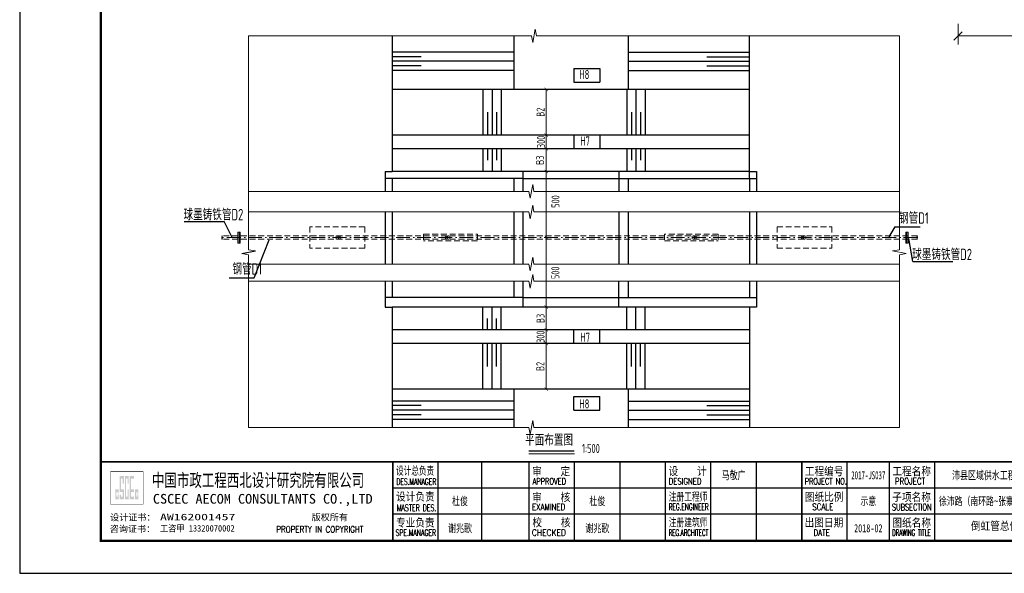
# Model space of a CAD drawing. Extents: x -493406 to 788281, y -294464 to -108123.
# Tile 5 of 8: x 451938 to 456247, y -289015 to -286592. Entities that reach past the tile are written whole.
import ezdxf
from ezdxf.enums import TextEntityAlignment as Align

# ---------------------------------------------------------------- set-up
doc = ezdxf.new("R2010")
doc.units = 0
for name, pattern in [('ACAD_ISO02W100', [15, 12, -3]), ('ACAD_ISO10W100', [18.5, 12, -3, 0.5, -3]), ('DASHED', [19.05, 12.7, -6.35])]:
    doc.linetypes.add(name, pattern=pattern)
doc.layers.add('GPSCOMMON', color=7, linetype='Continuous')
doc.layers.add('pp-com', color=7, linetype='Continuous')
for name, color, linetype, lineweight in [('SWJGYS01000', 24, 'Continuous', 0), ('标注', 4, 'Continuous', 13), ('河口线', 4, 'ACAD_ISO02W100', 70)]:
    doc.layers.add(name, color=color, linetype=linetype, lineweight=lineweight)
doc.styles.add('gpshz', font='tssdeng.shx', dxfattribs={"width": 0.7, "bigfont": 'tssdchn.shx'})
doc.styles.add('图签', font='txt', dxfattribs={"width": 0.66})
doc.styles.add('图签 1', font='romanc.shx', dxfattribs={"width": 0.8})
doc.styles.add('图签1', font='romanc.shx', dxfattribs={"width": 0.8})
doc.dimstyles.new('副本 (2) 1bi50', dxfattribs={"dimtxt": 35, "dimasz": 15, "dimexe": 15, "dimexo": 15, "dimgap": 0.01, "dimtad": 1, "dimdec": 0, "dimlfac": 5, "dimdsep": 46, "dimtxsty": 'gpshz', "dimblk": 'ARCHTICK', "dimcen": 2.5, "dimclrd": 256, "dimclre": 256, "dimclrt": 256, "dimadec": 0, "dimazin": 0, "dimtfac": 1, "dimtdec": 0, "dimtmove": 2, "dimatfit": 0, "dimfxl": 0, "dimlwd": -1, "dimlwe": -1, "dimarcsym": 0})

# ---------------------------------------------------------------- blocks, each defined once
blk = doc.blocks.new('_ArchTick')
at = {"color": 0, "linetype": 'ByBlock', "const_width": 0.15}
blk.add_lwpolyline([(-0.5, -0.5), (0.5, 0.5)], dxfattribs=at)
blk = doc.blocks.new('*D76')
at = {"layer": 'Defpoints', "color": 0}
for p in [(454242.5, -287096.6), (454242.5, -287156.6), (454242.5, -287156.6)]:
    blk.add_point(p, dxfattribs=at)
at = {"layer": '标注'}
for p, q in [((454227.5, -287096.6), (454227.5, -287096.6)), ((454242.5, -287096.6), (454242.5, -287156.6)), ((454227.5, -287156.6), (454227.5, -287156.6))]:
    blk.add_line(p, q, dxfattribs=at)
at = {"layer": '标注', "xscale": 15, "yscale": 15, "zscale": 15}
for p, rotation in [((454242.5, -287096.6), 90), ((454242.5, -287156.6), 270)]:
    blk.add_blockref('_ArchTick', p, dxfattribs=dict(at, rotation=rotation))
at = {"layer": '标注', "insert": (454219.5, -287126.6), "char_height": 35, "attachment_point": 5, "rotation": 90, "style": 'gpshz'}
blk.add_mtext('300', dxfattribs=at)
blk = doc.blocks.new('*U57')
at = {"linetype": 'Continuous'}
h = blk.add_hatch(color=0, dxfattribs=at)
h.paths.add_polyline_path([(30.15, 24.21), (30.15, 23.67), (29.79, 23.67), (29.79, 25.06), (30.15, 25.06), (30.15, 24.58), (30.49, 24.58), (30.49, 25.94), (29.45, 25.94), (29.45, 22.84), (30.49, 22.84), (30.49, 24.21)])
h.paths.add_polyline_path([(30.83, 24.21), (30.83, 22.84), (32.1, 22.84), (32.1, 25.94), (31.17, 25.94), (31.17, 29.16), (31.76, 29.16), (31.76, 27.64), (32.1, 27.64), (32.1, 29.98), (30.83, 29.98), (30.83, 25.06), (31.76, 25.06), (31.76, 23.67), (31.17, 23.67), (31.17, 24.21)])
h.paths.add_polyline_path([(33.25, 25.94), (33.25, 23.67), (32.78, 23.67), (32.78, 29.16), (33.25, 29.16), (33.25, 27.64), (33.59, 27.64), (33.59, 29.98), (32.44, 29.98), (32.44, 22.84), (33.59, 22.84), (33.59, 25.94)])
h.paths.add_polyline_path([(35.22, 29.98), (33.93, 29.98), (33.93, 22.84), (35.22, 22.84), (35.22, 23.67), (34.27, 23.67), (34.27, 25.06), (35.22, 25.06), (35.22, 25.94), (34.27, 25.94), (34.27, 29.16), (35.22, 29.16)])
h.paths.add_polyline_path([(36.25, 24.21), (36.25, 23.67), (35.9, 23.67), (35.9, 25.06), (36.25, 25.06), (36.25, 24.58), (36.59, 24.58), (36.59, 25.94), (35.56, 25.94), (35.56, 22.84), (36.59, 22.84), (36.59, 24.21)])
at = {"color": 0}
for p, q in [((129, 10.34), (129, 34.34)), ((142.36, 10.34), (142.36, 34.34)), ((157, 10.34), (157, 34.34)), ((171, 10.34), (171, 34.34)), ((185, 10.34), (185, 34.34)), ((199, 10.34), (199, 34.34)), ((213, 10.34), (213, 34.34)), ((227, 10.34), (227, 34.34)), ((255, 10.34), (255, 34.34)), ((268, 10.34), (268, 34.34)), ((282, 10.34), (282, 34.34)), ((115, 26.34), (330, 26.34)), ((115, 18.34), (327, 18.34))]:
    blk.add_line(p, q, dxfattribs=at)
blk.add_lwpolyline([(0, 0), (420, 0), (420, 297), (0, 297)], close=True, dxfattribs=at)
for points, const_width in [([(410, 10), (410, 287), (25, 287), (25, 10), (410, 10)], 0.75), ([(25, 34.34), (410, 34.34)], 0.5), ([(115, 10.34), (115, 34.34)], 0.5), ([(241, 10.34), (241, 34.34)], 0.5)]:
    blk.add_lwpolyline(points, dxfattribs=dict(at, const_width=const_width))
at = {"color": 0, "linetype": 'Continuous', "const_width": 0.107}
blk.add_lwpolyline([(28, 21.34), (38, 21.34), (38, 31.34), (28, 31.34)], close=True, dxfattribs=at)
at = {"color": 0, "linetype": 'Continuous'}
for s, height, style, width, p in [('中国市政工程西北设计研究院有限公司', 4, '图签', 0.74, (40.74, 26.71)), ('设计总负责', 2.5, '图签', 0.67, (115.98, 30.39)), ('审    定', 2.5, '图签', 0.85, (157.92, 30.22)), ('设    计', 2.5, '图签', 0.85, (199.94, 30.25)), ('工程编号', 2.5, '图签', 0.85, (241.94, 30.2)), ('工程名称', 2.5, '图签', 0.85, (268.91, 30.22)), ('DES.MANAGER', 2, '图签1', 0.55, (116.1, 27.26)), ('APPROVED', 2, '图签 1', 0.75, (158.02, 27.38)), ('DESIGNED', 2, '图签 1', 0.78, (199.99, 27.38)), ('PROJECT NO.', 2, '图签 1', 0.6, (241.93, 27.38)), ('PROJECT', 2, '图签 1', 0.8, (269.68, 27.39)), ('CSCEC AECOM CONSULTANTS CO.,LTD', 3, '图签', 1.07, (41.06, 21.47)), ('设计负责', 2.5, '图签', 0.85, (115.98, 22.4)), ('审    核', 2.5, '图签', 0.85, (157.92, 22.21)), ('注册工程师', 2.5, '图签', 0.68, (200, 22.38)), ('图纸比例', 2.5, '图签', 0.85, (241.94, 22.31)), ('子项名称', 2.5, '图签', 0.85, (268.88, 22.24)), ('MASTER DES.', 2, '图签1', 0.57, (116.21, 19.2)), ('EXAMINED', 2, '图签 1', 0.79, (157.88, 19.46)), ('REG.ENGINEER', 2, '图签 1', 0.53, (199.98, 19.5)), ('SCALE', 2, '图签 1', 0.8, (244.22, 19.48)), ('SUBSECTION', 2, '图签 1', 0.64, (268.76, 19.39)), ('专业负责', 2.5, '图签', 0.85, (115.95, 14.38)), ('校    核', 2.5, '图签', 0.85, (158, 14.42)), ('注册建筑师', 2.5, '图签', 0.68, (200.02, 14.45)), ('出图日期', 2.5, '图签', 0.85, (241.87, 14.4)), ('图纸名称', 2.5, '图签', 0.85, (268.91, 14.33)), ('PROPERTY IN COPYRIGHT', 2, '图签 1', 0.8, (79.11, 12.55)), ('SPE.MANAGER', 2, '图签 1', 0.56, (115.81, 11.53)), ('CHECKED', 2, '图签 1', 0.85, (157.85, 11.55)), ('REG.ARCHITECT', 2, '图签 1', 0.5, (199.98, 11.52)), ('DATE', 2, '图签 1', 0.8, (244.61, 11.52)), ('DRAWING TITLE', 2, '图签 1', 0.5, (268.86, 11.53))]:
    blk.add_text(s, height=height, dxfattribs=dict(at, style=style, width=width)).set_placement(p)
at = {"color": 0, "linetype": 'Continuous', "style": '图签'}
for s, p in [('设计证书：', (27.85, 16.24)), ('版权所有', (89.96, 16.29)), ('咨询证书：', (27.76, 12.7))]:
    blk.add_text(s, height=2, dxfattribs=at).set_placement(p)
at = {"color": 0, "linetype": 'Continuous', "style": '图签', "flags": 8}
for tag, width, p, p2 in [('设计总负责', 0.611046, (130.25, 28.99), (141.11, 28.99)), ('工程名称', 2.988281, (283.25, 28.99), (325.75, 28.99)), ('图纸编号', 2.575163, (345.13, 28.99), (381.76, 28.99)), ('子项名称', 2.988281, (283.25, 20.99), (325.75, 20.99))]:
    blk.add_attdef(tag, text='', height=2.5, dxfattribs=dict(at, width=width)).set_placement(p, p2, align=Align.FIT)
at = {"color": 0, "linetype": 'Continuous', "ltscale": 0.055, "style": '图签', "flags": 8}
for tag, width, p, p2 in [('审定', 1.617188, (172.25, 28.99), (183.75, 28.99)), ('设计', 1.617188, (214.25, 28.99), (225.75, 28.99)), ('工程编号', 0.738284, (256.25, 28.99), (266.75, 28.99)), ('版本', 1.530605, (397.87, 28.99), (408.75, 28.99)), ('设计负责', 0.763807, (130.25, 20.99), (141.11, 20.99)), ('审核', 1.617188, (172.25, 20.99), (183.75, 20.99)), ('注册工程师', 0.646875, (214.25, 20.99), (225.75, 20.99)), ('图纸比例', 0.738284, (256.25, 20.99), (266.75, 20.99)), ('专业负责', 0.763807, (130.25, 12.65), (141.11, 12.65)), ('校核', 1.617188, (172.25, 12.65), (183.75, 12.65)), ('注册建筑师', 0.646875, (214.25, 12.65), (225.75, 12.65)), ('出图日期', 0.738284, (256.25, 12.65), (266.75, 12.65))]:
    blk.add_attdef(tag, text='', height=2.5, dxfattribs=dict(at, width=width)).set_placement(p, p2, align=Align.FIT)
at = {"color": 0, "linetype": 'Continuous', "style": '图签'}
for tag, p, width in [('设计证书', (43.26, 16.37), 1.55), ('咨询证书', (43.26, 12.88), 0.9)]:
    blk.add_attdef(tag, p, '', height=2, dxfattribs=dict(at, width=width))
at = {"color": 0, "linetype": 'Continuous', "style": '图签', "width": 0.85}
for tag, height, p in [('图纸名称_1_1', 2.5, (305.02, 13.35)), ('图纸名称_2_1', 2.2, (305.02, 15.12)), ('图纸名称_2_2', 2.2, (305.02, 11.51))]:
    blk.add_attdef(tag, text='', height=height, dxfattribs=at).set_placement(p, align=Align.CENTER)
blk = doc.blocks.new('20180504.1600441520')
at = {"layer": 'GPSCOMMON'}
for p, q in [((453568.14, -286662.22, -1573.06), (453568.14, -287256.62, -1573.06)), ((454100.13, -286662.22, -423.94), (454100.13, -286896.62, -423.94)), ((454600.13, -286662.22, -423.94), (454600.13, -286896.62, -423.94)), ((455132.12, -287286.62, -423.94), (455132.12, -286662.22, -423.94)), ((454100.13, -286733.52, -484.95), (453568.14, -286733.52, -2501.3)), ((453695.13, -286753.52, -598.65), (453568.14, -286753.52, -2229.7)), ((454600.13, -286733.52, -736.07), (455132.12, -286733.52, -3172.83)), ((454945.13, -286753.52, -598.65), (455132.12, -286753.52, -3501.06)), ((454100.13, -286773.52, -484.95), (453568.14, -286773.52, -2501.3)), ((453695.13, -286793.52, -598.65), (453568.14, -286793.52, -2229.7)), ((454362.53, -286805.02, -423.94), (454362.53, -286865.02, -423.94)), ((454362.53, -286805.02, -423.94), (454476.53, -286805.02, -423.94)), ((454476.53, -286805.02, -423.94), (454476.53, -286865.02, -423.94)), ((454600.13, -286773.52, -736.07), (455132.12, -286773.52, -3172.83)), ((454945.13, -286793.52, -598.65), (455132.12, -286793.52, -3501.06)), ((454100.13, -286813.52, -484.95), (453568.14, -286813.52, -2501.3)), ((454600.13, -286813.52, -736.07), (455132.12, -286813.52, -3172.83)), ((454362.53, -286865.02, -423.94), (454476.53, -286865.02, -423.94)), ((453965.33, -286896.62, -423.94), (453965.33, -287096.62, -423.94)), ((454005.33, -286896.62, -423.94), (454005.33, -287096.62, -423.94)), ((454045.33, -286896.62, -423.94), (454045.33, -287096.62, -423.94)), ((454594.93, -286896.62, -423.94), (454594.93, -287096.62, -423.94)), ((454634.93, -286896.62, -423.94), (454634.93, -287096.62, -423.94)), ((454674.93, -286896.62, -423.94), (454674.93, -287096.62, -423.94)), ((453985.33, -286996.62, -423.94), (453985.33, -287096.62, -423.94)), ((454025.33, -286996.62, -423.94), (454025.33, -287096.62, -423.94)), ((454614.93, -286996.62, -423.94), (454614.93, -287096.62, -423.94)), ((454654.93, -286996.62, -423.94), (454654.93, -287096.62, -423.94)), ((454362.53, -287096.62, -423.94), (454362.53, -287156.62, -423.94)), ((454476.53, -287096.62, -423.94), (454476.53, -287156.62, -423.94)), ((453965.33, -287156.62, -423.94), (453965.33, -287256.62, -423.94)), ((453985.33, -287156.62, -423.94), (453985.33, -287206.62, -423.94)), ((454005.33, -287156.62, -423.94), (454005.33, -287256.62, -423.94)), ((454025.33, -287156.62, -423.94), (454025.33, -287206.62, -423.94)), ((454045.33, -287156.62, -423.94), (454045.33, -287256.62, -423.94)), ((454594.93, -287156.62, -423.94), (454594.93, -287256.62, -423.94)), ((454614.93, -287156.62, -423.94), (454614.93, -287206.62, -423.94)), ((454634.93, -287156.62, -423.94), (454634.93, -287256.62, -423.94)), ((454654.93, -287156.62, -423.94), (454654.93, -287206.62, -423.94)), ((454674.93, -287156.62, -423.94), (454674.93, -287256.62, -423.94)), ((453538.14, -287256.62, -2615), (453538.14, -287343.22, -2615)), ((453538.14, -287256.62, -2615), (453568.14, -287256.62, -423.94)), ((454140.13, -287256.62, -423.94), (454140.13, -287343.22, -423.94)), ((454560.13, -287256.62, -423.94), (454560.13, -287343.22, -423.94)), ((455132.12, -287256.62, -423.94), (455162.12, -287256.62, -423.94)), ((455162.12, -287256.62, -423.94), (455162.12, -287343.22, -423.94)), ((454140.13, -287286.62, -172.79), (453538.14, -287286.62, -2332.65)), ((453568.14, -287286.62, -2615), (453568.14, -287343.22, -2615)), ((454100.13, -287286.62, -423.94), (454100.13, -287343.22, -423.94)), ((454140.13, -287286.62, -172.79), (454560.13, -287286.62, -380.58)), ((454560.13, -287286.62, -380.58), (455162.12, -287286.62, -2990.78)), ((454600.13, -287286.62, -423.94), (454600.13, -287343.22, -423.94)), ((455132.12, -287286.62, -423.94), (455132.12, -287343.22, -423.94)), ((453538.14, -287433.48, -2615), (453538.14, -287661.32, -2615)), ((453568.14, -287433.48, -2615), (453568.14, -287661.32, -2615)), ((454100.13, -287433.48, -423.94), (454100.13, -287661.32, -423.94)), ((454140.13, -287433.48, -423.94), (454140.13, -287661.32, -423.94)), ((454560.13, -287433.48, -423.94), (454560.13, -287661.32, -423.94)), ((454600.13, -287433.48, -423.94), (454600.13, -287661.32, -423.94)), ((455132.12, -287433.48, -3035.42), (455132.12, -287661.32, -3035.42)), ((455162.12, -287433.48, -3035.42), (455162.12, -287661.32, -3035.42)), ((452658, -287475.82, -2016.35), (452832.37, -287475.82, -2016.35)), ((452867.87, -287545.52, -2440.29), (452832.37, -287475.82, -2016.35)), ((455768, -287498.86), (455741.26, -287541.97, -2843.56)), ((455768, -287498.86), (455878.5, -287498.86)), ((452964.86, -287721.92), (453030.46, -287555.52, -2479.54)), ((455846.44, -287650.2, -2016.35), (455829.29, -287549.07, -2855.73)), ((452910.42, -287615.31, -2016.35), (452969.99, -287604.21, -2016.35)), ((455846.44, -287650.2, -2016.35), (456020.81, -287650.2, -2016.35)), ((452854.36, -287721.92), (452964.86, -287721.92)), ((453538.14, -287736.78, -2615), (453538.14, -287849.62, -2615)), ((453568.14, -287736.78, -2615), (453568.14, -287808.18, -2615)), ((454100.13, -287736.78, -423.94), (454100.13, -287808.18, -423.94)), ((454140.13, -287736.78, -423.94), (454140.13, -287849.62, -423.94)), ((454559.07, -287736.78, -2714.73), (454559.07, -287849.62, -2714.73)), ((454600.13, -287736.78, -423.94), (454600.13, -287808.18, -423.94)), ((455132.12, -287736.78, -728.73), (455132.12, -287808.18, -728.73)), ((455132.12, -287736.78, -728.73), (455132.12, -287808.18, -728.73)), ((455162.12, -287736.78, -728.73), (455162.12, -287849.62, -728.73)), ((454140.13, -287808.18, -172.79), (453538.14, -287808.18, -2332.65)), ((454140.13, -287808.18, -172.79), (454559.07, -287808.18, -376)), ((454559.07, -287808.18, -376), (455162.12, -287808.18, -2990.78)), ((453538.14, -287849.62, -2615), (453568.14, -287849.62, -2448.35)), ((453568.14, -287849.62, -598.65), (453568.14, -288376.72, -598.65)), ((453965.33, -287949.62, -423.94), (453965.33, -287849.62, -423.94)), ((454005.33, -287949.62, -423.94), (454005.33, -287849.62, -423.94)), ((454045.33, -287949.62, -423.94), (454045.33, -287849.62, -423.94)), ((454594.93, -287949.62, -423.94), (454594.93, -287849.62, -423.94)), ((454634.93, -287949.62, -423.94), (454634.93, -287849.62, -423.94)), ((454674.93, -287949.62, -423.94), (454674.93, -287849.62, -423.94)), ((455132.12, -287849.62, -903.45), (455132.12, -288376.72, -903.45)), ((455162.12, -287849.62, -728.73), (455132.12, -287849.62, -728.73)), ((453985.33, -287949.62, -423.94), (453985.33, -287899.62, -423.94)), ((454025.33, -287949.62, -423.94), (454025.33, -287899.62, -423.94)), ((454362.53, -288009.62, -423.94), (454362.53, -287949.62, -423.94)), ((454476.53, -288009.62, -423.94), (454476.53, -287949.62, -423.94)), ((453965.33, -288209.62, -423.94), (453965.33, -288009.62, -423.94)), ((453985.33, -288109.62, -423.94), (453985.33, -288009.62, -423.94)), ((454005.33, -288209.62, -423.94), (454005.33, -288009.62, -423.94)), ((454025.33, -288109.62, -423.94), (454025.33, -288009.62, -423.94)), ((454045.33, -288209.62, -423.94), (454045.33, -288009.62, -423.94)), ((454594.93, -288209.62, -423.94), (454594.93, -288009.62, -423.94)), ((454614.93, -288109.62, -423.94), (454614.93, -288009.62, -423.94)), ((454634.93, -288209.62, -423.94), (454634.93, -288009.62, -423.94)), ((454654.93, -288109.62, -423.94), (454654.93, -288009.62, -423.94)), ((454674.93, -288209.62, -423.94), (454674.93, -288009.62, -423.94)), ((454100.13, -288209.62, -423.94), (454100.13, -288376.72, -423.94)), ((454600.13, -288209.62, -423.94), (454600.13, -288376.72, -423.94)), ((454100.13, -288261.42, -484.95), (453568.14, -288261.42, -2501.3)), ((454362.53, -288301.22, -423.94), (454362.53, -288241.22, -423.94)), ((454362.53, -288241.22, -423.94), (454476.53, -288241.22, -423.94)), ((454476.53, -288301.22, -423.94), (454476.53, -288241.22, -423.94)), ((454600.13, -288261.42, -736.07), (455132.12, -288261.42, -3172.83)), ((453695.13, -288281.42, -598.65), (453568.14, -288281.42, -2229.7)), ((454100.13, -288301.42, -484.95), (453568.14, -288301.42, -2501.3)), ((454362.53, -288301.22, -423.94), (454476.53, -288301.22, -423.94)), ((454600.13, -288301.42, -736.07), (455132.12, -288301.42, -3172.83)), ((454945.13, -288281.42, -598.65), (455132.12, -288281.42, -3501.06)), ((453695.13, -288321.42, -598.65), (453568.14, -288321.42, -2229.7)), ((454100.13, -288341.42, -484.95), (453568.14, -288341.42, -2501.3)), ((454600.13, -288341.42, -736.07), (455132.12, -288341.42, -3172.83)), ((454945.13, -288321.42, -598.65), (455132.12, -288321.42, -3501.06))]:
    blk.add_line(p, q, dxfattribs=at)
for centre, start, end in [((452830.62, -287541.97, -2440.29), 150, 210), ((452830.62, -287549.07, -2440.29), 150, 210), ((452818.32, -287549.07, -2440.29), 330, 30), ((455871.39, -287541.97, -2860.7), 150, 210), ((455859.09, -287541.97, -2860.7), 330, 30), ((455859.09, -287549.07, -2860.7), 330, 30)]:
    blk.add_arc(centre, 7.1, start, end, dxfattribs=at)
at = {"layer": 'SWJGYS01000', "color": 1, "linetype": 'Continuous', "lineweight": 30}
for p, q in [((455132.12, -286896.62, -2868.77), (453568.14, -286896.62, -2448.35)), ((455132.12, -287096.62, -2868.77), (453568.14, -287096.62, -2448.35)), ((455132.12, -287156.62, -2868.77), (453568.14, -287156.62, -2448.35)), ((455132.12, -287256.62, -2868.77), (453568.14, -287256.62, -2448.35)), ((455132.12, -287849.62, -2868.77), (453568.14, -287849.62, -2448.35)), ((455132.12, -287949.62, -2868.77), (453568.14, -287949.62, -2448.35)), ((455132.12, -288009.62, -2868.77), (453568.14, -288009.62, -2448.35)), ((455132.12, -288209.62, -2868.77), (453568.14, -288209.62, -2448.35))]:
    blk.add_line(p, q, dxfattribs=at)
at = {"layer": 'SWJGYS01000', "color": 1, "linetype": 'DASHED', "lineweight": 15, "ltscale": 2}
for p, q in [((453208.19, -287498.52, 2191.06), (453208.19, -287592.52, 2191.06)), ((453448.19, -287498.52, -2508.47), (453208.19, -287498.52, -2508.47)), ((453448.19, -287498.52, 2191.06), (453448.19, -287592.52, 2191.06)), ((453705.44, -287530.62, 2191.06), (453705.44, -287560.42, 2191.06)), ((453705.44, -287530.62, -8672.17), (453941.1, -287530.62, -7394.84)), ((453941.1, -287530.62, 2191.06), (453941.1, -287560.42, 2191.06)), ((454759.16, -287530.62, 2191.06), (454759.16, -287560.42, 2191.06)), ((454994.82, -287530.62, -8672.17), (454759.16, -287530.62, -7394.84)), ((454994.82, -287530.62, 2191.06), (454994.82, -287560.42, 2191.06)), ((455252.07, -287498.52, 2191.06), (455252.07, -287592.52, 2191.06)), ((455252.07, -287498.52, -2508.47), (455492.07, -287498.52, -2508.47)), ((455492.07, -287498.52, 2191.06), (455492.07, -287592.52, 2191.06)), ((455865.24, -287538.42, -2860.7), (452824.47, -287538.42, -2440.29)), ((455865.24, -287552.62, -2860.7), (452824.47, -287552.62, -2440.29)), ((453941.1, -287560.42, -7394.84), (453705.44, -287560.42, -8672.17)), ((454759.16, -287560.42, -7394.84), (454994.82, -287560.42, -8672.17)), ((453448.19, -287592.52, -2508.47), (453208.19, -287592.52, -2508.47)), ((455252.07, -287592.52, -2508.47), (455492.07, -287592.52, -2508.47))]:
    blk.add_line(p, q, dxfattribs=at)
at = {"layer": 'SWJGYS01000', "color": 1, "linetype": 'ACAD_ISO10W100', "lineweight": 15, "ltscale": 5}
for p, q in [((455865.24, -287545.52, -2860.7), (452824.47, -287545.52, -2440.29)), ((453322.53, -287538.42, -312.01), (453322.53, -287552.62, -312.01)), ((453819.73, -287552.62, -312.01), (453819.73, -287538.42, -312.01)), ((454880.53, -287552.62, -312.01), (454880.53, -287538.42, -312.01)), ((455377.73, -287538.42, -312.01), (455377.73, -287552.62, -312.01))]:
    blk.add_line(p, q, dxfattribs=at)
for centre, start, end in [((453326.67, -287545.52, 4694.14), 270, 90), ((453334.06, -287545.52, 4694.14), 270, 90), ((453808.2, -287545.52, 4694.14), 90, 270), ((453815.59, -287545.52, 4694.14), 90, 270), ((454884.67, -287545.52, 4694.14), 270, 90), ((454892.06, -287545.52, 4694.14), 270, 90), ((455366.2, -287545.52, 4694.14), 90, 270), ((455373.59, -287545.52, 4694.14), 90, 270)]:
    blk.add_arc(centre, 7.1, start, end, dxfattribs=at)
at = {"layer": '标注'}
for p, q in [((454183.06, -286692.01, -423.94), (454194.17, -286632.43, -423.94)), ((454199.73, -286662.22, -423.94), (454194.17, -286632.43, -423.94)), ((456044.14, -286610.28), (456044.14, -286700.22)), ((452940.21, -286662.22, -2440.29), (454177.51, -286662.22, -423.94)), ((452940.21, -287598.65, -2016.35), (452940.21, -286662.22, -2016.35)), ((454183.06, -286692.01, -423.94), (454177.51, -286662.22, -423.94)), ((454199.73, -286662.22, -423.94), (455787.45, -286662.22, -2860.7)), ((455787.45, -287598.65, -2436.76), (455787.45, -286662.22, -2436.76)), ((456044.14, -286662.72), (457694.14, -286662.72)), ((454242.53, -287096.62, -423.94), (454242.53, -286896.62, -423.94)), ((454242.53, -287156.62, -423.94), (454242.53, -287256.62, -423.94)), ((454242.53, -287256.62, -423.94), (454242.53, -287545.52, -423.94)), ((454171.96, -287373.01, -3038.95), (454183.06, -287313.43, -3038.95)), ((454188.62, -287343.22, -3038.95), (454183.06, -287313.43, -3038.95)), ((452940.21, -287343.22, -5667.72), (454166.4, -287343.22, -3038.95)), ((454171.96, -287373.01, -3038.95), (454166.4, -287343.22, -3038.95)), ((454188.62, -287343.22, -3038.95), (455787.45, -287343.22, -2520.45)), ((454171.96, -287463.26, -423.94), (454183.06, -287403.69, -423.94)), ((454188.62, -287433.48, -423.94), (454183.06, -287403.69, -423.94)), ((452940.21, -287433.48, -3052.71), (454166.4, -287433.48, -423.94)), ((454171.96, -287463.26, -423.94), (454166.4, -287433.48, -423.94)), ((454188.62, -287433.48, -423.94), (455787.45, -287433.48, 94.55)), ((452893.07, -287521.67, -4631.35), (452893.07, -287569.37, -4631.35)), ((452893.07, -287521.67, -4631.35), (452903.07, -287521.67, -4631.35)), ((452898.07, -287521.67, -4631.35), (452898.07, -287569.37, -4631.35)), ((452903.07, -287521.67, -4631.35), (452903.07, -287569.37, -4631.35)), ((455815.29, -287521.67, -5051.77), (455815.29, -287569.37, -5051.77)), ((455825.29, -287521.67, -5051.77), (455815.29, -287521.67, -5051.77)), ((455820.29, -287521.67, -5051.77), (455820.29, -287569.37, -5051.77)), ((455825.29, -287521.67, -5051.77), (455825.29, -287569.37, -5051.77)), ((452893.07, -287569.37, -4631.35), (452903.07, -287569.37, -4631.35)), ((454242.53, -287849.62, -423.94), (454242.53, -287545.52, -423.94)), ((455825.29, -287569.37, -5051.77), (455815.29, -287569.37, -5051.77)), ((452910.42, -287615.31, -2016.35), (452940.21, -287620.87, -2016.35)), ((452940.21, -287598.65, -2016.35), (452969.99, -287604.21, -2016.35)), ((452940.21, -288376.72, -2016.35), (452940.21, -287620.87, -2016.35)), ((455787.45, -287598.65, -2436.76), (455757.67, -287604.21, -2436.76)), ((455817.24, -287615.31, -2436.76), (455757.67, -287604.21, -2436.76)), ((455817.24, -287615.31, -2436.76), (455787.45, -287620.87, -2436.76)), ((455787.45, -288376.72, -2436.76), (455787.45, -287620.87, -2436.76)), ((452940.21, -287661.32, -1374.36), (454166.4, -287661.32, -3038.95)), ((454055.22, -287661.32, -3038.95), (454166.4, -287661.32, -3038.95)), ((454171.96, -287691.11, -3038.95), (454166.4, -287661.32, -3038.95)), ((454171.96, -287691.11, -3038.95), (454183.06, -287631.53, -3038.95)), ((454188.62, -287661.32, -3038.95), (454183.06, -287631.53, -3038.95)), ((454188.62, -287661.32, -3038.95), (455787.45, -287661.32, -2520.45)), ((454171.96, -287766.56, -423.94), (454183.06, -287706.99, -423.94)), ((454188.62, -287736.78, -423.94), (454183.06, -287706.99, -423.94)), ((452940.21, -287736.78, -3052.71), (454166.4, -287736.78, -423.94)), ((454171.96, -287766.56, -423.94), (454166.4, -287736.78, -423.94)), ((454188.62, -287736.78, -423.94), (455787.45, -287736.78, 94.55)), ((454242.53, -287949.62, -423.94), (454242.53, -287849.62, -423.94)), ((454242.53, -288009.62, -423.94), (454242.53, -287949.62, -423.94)), ((454242.53, -288009.62, -423.94), (454242.53, -288209.62, -423.94)), ((454171.96, -288406.51, -423.94), (454183.06, -288346.93, -423.94)), ((454188.62, -288376.72, -423.94), (454183.06, -288346.93, -423.94)), ((452940.21, -288376.72, -2440.29), (454166.4, -288376.72, -423.94)), ((454171.96, -288406.51, -423.94), (454166.4, -288376.72, -423.94)), ((454188.62, -288376.72, -423.94), (455787.45, -288376.72, -2860.7)), ((454165.95, -288492.07), (454365.3, -288492.07))]:
    blk.add_line(p, q, dxfattribs=at)
at = {"layer": '标注', "const_width": 5}
blk.add_lwpolyline([(454165.95, -288480.1), (454365.3, -288480.1)], dxfattribs=at)
at = {"layer": 'pp-com'}
ref = blk.add_blockref('*U57', (451938.3, -289015.44), dxfattribs=dict(at, xscale=14.2, yscale=14.2, zscale=14.2))
ref.add_attrib('咨询证书', '工咨甲 13320070002', (452552.55, -288832.59), dxfattribs={"layer": '0', "color": 0, "height": 28.4, "style": '图签', "width": 0.9})
ref.add_attrib('子项名称', '徐沛路（南环路~张寨镇）供水管道工程', dxfattribs={"layer": '0', "color": 0, "height": 35.5, "style": '图签', "width": 0.679241, "flags": 8}).set_placement((455960.45, -288717.4), (456563.95, -288717.4), align=Align.FIT)
ref.add_attrib('工程名称', '沛县区域供水工程（2018年度）', dxfattribs={"layer": '0', "color": 0, "height": 35.5, "style": '图签', "width": 0.7, "flags": 8}).set_placement((456262.2, -288603.8), align=Align.CENTER)
ref.add_attrib('出图日期', '2018-02', dxfattribs={"layer": '0', "color": 0, "height": 35.5, "style": '图签', "width": 0.7, "flags": 8}).set_placement((455651.6, -288835.81), align=Align.CENTER)
ref.add_attrib('图纸比例', '示意', dxfattribs={"layer": '0', "color": 0, "height": 35.5, "style": '图签', "width": 0.7, "flags": 8}).set_placement((455651.6, -288717.4), align=Align.CENTER)
ref.add_attrib('工程编号', '2017-JS037', dxfattribs={"layer": '0', "color": 0, "height": 35.5, "style": '图签', "width": 0.587346, "flags": 8}).set_placement((455577.05, -288603.8), (455726.15, -288603.8), align=Align.FIT)
ref.add_attrib('设计', '马敬广', dxfattribs={"layer": '0', "color": 0, "height": 35.5, "style": '图签', "width": 0.7, "flags": 8}).set_placement((455062.3, -288603.8), align=Align.CENTER)
ref.add_attrib('校核', '谢兆歌', dxfattribs={"layer": '0', "color": 0, "height": 35.5, "style": '图签', "width": 0.7, "flags": 8}).set_placement((454465.9, -288835.81), align=Align.CENTER)
ref.add_attrib('审核', '杜俊', dxfattribs={"layer": '0', "color": 0, "height": 35.5, "style": '图签', "width": 0.7, "flags": 8}).set_placement((454465.9, -288717.4), align=Align.CENTER)
ref.add_attrib('专业负责', '谢兆歌', dxfattribs={"layer": '0', "color": 0, "height": 35.5, "style": '图签', "width": 0.7, "flags": 8}).set_placement((453864.98, -288835.81), align=Align.CENTER)
ref.add_attrib('设计负责', '杜俊', dxfattribs={"layer": '0', "color": 0, "height": 35.5, "style": '图签', "width": 0.7, "flags": 8}).set_placement((453864.98, -288717.4), align=Align.CENTER)
ref.add_attrib('设计证书', 'AW162001457', (452552.55, -288782.96), dxfattribs={"layer": '0', "color": 0, "height": 28.4, "style": '图签', "width": 1.55})
ref.add_attrib('图纸名称_1_1', '倒虹管总体布置图', dxfattribs={"layer": '0', "color": 0, "height": 35.5, "style": '图签', "width": 0.85}).set_placement((456269.63, -288825.81), align=Align.CENTER)
at = {"layer": '标注'}
for p, xscale, yscale, zscale, rotation in [((456044.14, -286662.72), 37.5, 37.5, 37.5, 180), ((454242.53, -286896.62, -423.94), 15, 15, 15, 90), ((454242.53, -287096.62, -423.94), 15, 15, 15, 270), ((454242.53, -287156.62, -423.94), 15, 15, 15, 90), ((454242.53, -287256.62, -423.94), 15, 15, 15, 270), ((454242.53, -287256.62, -423.94), 15, 15, 15, 90), ((454242.53, -287545.52, -423.94), 15, 15, 15, 270), ((454242.53, -287545.52, -423.94), 15, 15, 15, 90), ((454242.53, -287849.62, -423.94), 15, 15, 15, 270), ((454242.53, -287949.62, -423.94), 15, 15, 15, 270), ((454242.53, -288009.62, -423.94), 15, 15, 15, 270), ((454242.53, -288209.62, -423.94), 15, 15, 15, 270)]:
    blk.add_blockref('_ArchTick', p, dxfattribs=dict(at, xscale=xscale, yscale=yscale, zscale=zscale, rotation=rotation))
at = {"layer": '标注', "style": 'gpshz', "width": 0.7}
for s, p in [('球墨铸铁管D2', (452655.14, -287469.96, -2440.29)), ('钢管D1', (455786.29, -287484.96)), ('球墨铸铁管D2', (455843.58, -287644.35, -2440.29)), ('钢管D1', (452869.19, -287708.02))]:
    blk.add_text(s, height=50, dxfattribs=at).set_placement(p)
for s, height, p in [('平面布置图', 50, (454359.41, -288471.89)), ('1:500', 40, (454476.9, -288500.78))]:
    blk.add_text(s, height=height, dxfattribs=at).set_placement(p, align=Align.BOTTOM_RIGHT)
at = {"layer": '标注', "char_height": 35, "attachment_point": 5, "rotation": 90, "style": 'gpshz'}
for s, insert in [('B2', (454217.32, -286996.62, -423.94)), ('B3', (454214.74, -287206.62, -423.94)), ('500', (454282.76, -287387.62)), ('500', (454282.26, -287699.62)), ('B3', (454217.29, -287899.62, -423.94)), ('300', (454217.54, -287979.62, -423.94)), ('B2', (454216.31, -288109.62, -423.94))]:
    blk.add_mtext(s, dxfattribs=dict(at, insert=insert))
at = {"layer": '河口线', "linetype": 'Continuous', "lineweight": 0, "style": 'gpshz', "width": 0.7}
for s, p in [('H8', (454387.53, -286851.12, -423.94)), ('H7', (454391.23, -287142.72, -423.94)), ('H7', (454391.93, -288002.09, -423.94)), ('H8', (454387.53, -288293.69, -423.94))]:
    blk.add_text(s, height=40, dxfattribs=at).set_placement(p)
at = {"layer": '标注'}
dim = blk.add_linear_dim(base=(454242.53, -287156.62, -423.94), p1=(454242.53, -287096.62, -423.94), p2=(454242.53, -287156.62, -423.94), angle=90, dimstyle='副本 (2) 1bi50', override={"dimtxsty": 'gpshz'}, dxfattribs=at)
dim.commit()
dim.dimension.update_dxf_attribs({"geometry": '*D76', "text_midpoint": (454219.53, -287126.62, -423.94), "dimtype": 160})

msp = doc.modelspace()

# ---------------------------------------------------------------- block references
at = {"layer": 'GPSCOMMON'}
msp.add_blockref('20180504.1600441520', (0, 0), dxfattribs=at)

doc.saveas('drawing.dxf')
